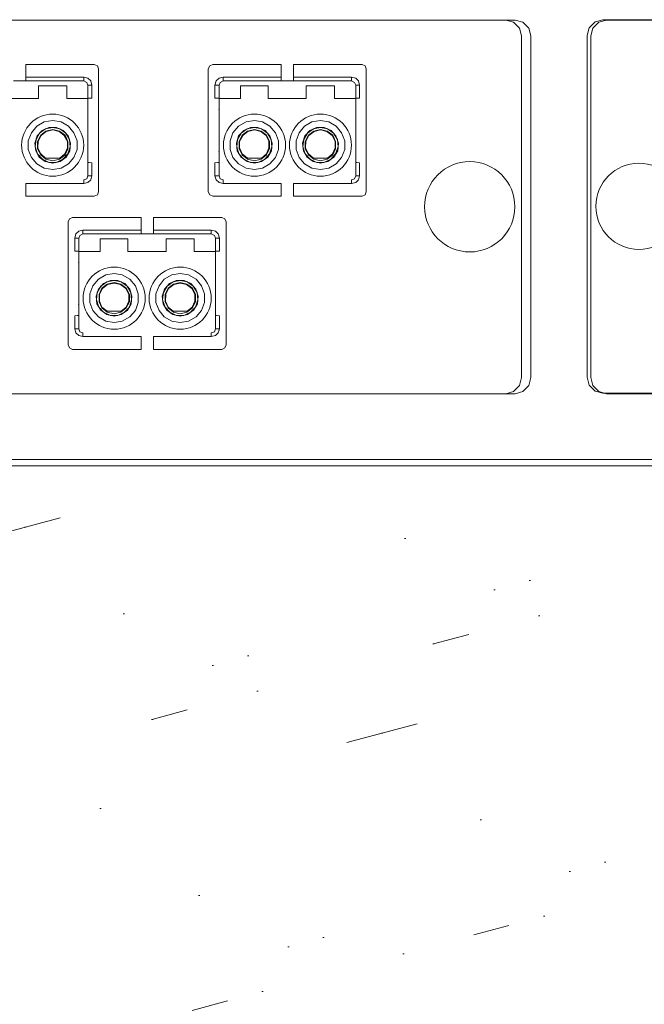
# Model space of a CAD drawing. Header units: millimetres. Extents: x 83969 to 164243, y -22860 to 4849.
# Tile 107 of 116: x 163452.71 to 163456.14, y -21349.59 to -21344.19. Entities that reach past the tile are written whole.
import ezdxf

# ---------------------------------------------------------------- set-up
doc = ezdxf.new("R2010")
doc.units = ezdxf.units.MM
doc.layers.get('0').update_dxf_attribs({"color": 251, "lineweight": 0})

# ---------------------------------------------------------------- blocks, each defined once
blk = doc.blocks.new('Panel QuickNet na 4 sloty_1U')
at = {"color": 0}
for p, q in [((34.82736640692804, 3.830283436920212), (25.03234721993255, 3.830283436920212)), ((34.89500307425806, 3.811837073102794), (34.82736640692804, 3.830283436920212)), ((34.94726777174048, 3.759572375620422), (34.89500307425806, 3.811837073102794)), ((35.55721055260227, 3.811837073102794), (35.50494585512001, 3.759572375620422)), ((35.62484721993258, 3.830283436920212), (35.55721055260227, 3.811837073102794)), ((45.41986640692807, 3.830283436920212), (35.62484721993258, 3.830283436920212)), ((34.96571413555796, 3.691935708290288), (34.94726777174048, 3.759572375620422)), ((34.96571413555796, 0.715922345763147), (34.96571413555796, 3.691935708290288)), ((35.50494585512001, 3.759572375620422), (35.48649949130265, 3.691935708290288)), ((35.48649949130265, 3.691935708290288), (35.48649949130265, 0.715922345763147)), ((34.94726777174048, 0.6452112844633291), (34.96571413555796, 0.715922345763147)), ((35.48649949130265, 0.715922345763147), (35.50494585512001, 0.6452112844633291)), ((34.89500307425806, 0.5929465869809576), (34.94726777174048, 0.6452112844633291)), ((35.50494585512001, 0.6452112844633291), (35.55721055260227, 0.5929465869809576)), ((34.82736640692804, 0.5745002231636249), (25.03234721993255, 0.5745002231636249)), ((34.82736640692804, 0.5745002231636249), (34.89500307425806, 0.5929465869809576)), ((35.55721055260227, 0.5929465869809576), (35.62484721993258, 0.5745002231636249)), ((45.41986640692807, 0.5745002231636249), (35.62484721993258, 0.5745002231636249)), ((2.222499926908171, 1.631873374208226e-07), (46.67249992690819, 1.631873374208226e-07))]:
    blk.add_line(p, q, dxfattribs=at)
blk = doc.blocks.new('FAP - 6xLC_poziom')
at = {"color": 0}
for p, q in [((0.01844638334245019, 3.185072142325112), (1.952508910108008e-08, 3.117435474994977)), ((0.070711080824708, 3.237336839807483), (0.01844638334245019, 3.185072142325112)), ((0.1383477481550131, 3.255783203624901), (0.070711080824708, 3.237336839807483)), ((9.933366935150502, 3.255783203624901), (0.1383477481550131, 3.255783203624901)), ((10.00100360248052, 3.237336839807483), (9.933366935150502, 3.255783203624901)), ((10.05326829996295, 3.185072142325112), (10.00100360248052, 3.237336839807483)), ((10.07171466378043, 3.117435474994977), (10.05326829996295, 3.185072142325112)), ((1.952508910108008e-08, 3.117435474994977), (1.952508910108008e-08, 0.1414221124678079)), ((10.07171466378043, 0.1414221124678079), (10.07171466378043, 3.117435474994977)), ((6.347749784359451, 2.870162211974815), (5.751317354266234, 2.870162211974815)), ((5.751317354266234, 2.870162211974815), (5.751317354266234, 2.75948402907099)), ((6.375419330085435, 2.85786463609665), (6.347749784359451, 2.870162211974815)), ((6.384642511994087, 2.830195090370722), (6.375419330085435, 2.85786463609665)), ((7.353236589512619, 2.85786463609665), (7.340939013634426, 2.830195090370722)), ((7.380906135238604, 2.870162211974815), (7.353236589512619, 2.85786463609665)), ((7.977338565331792, 2.870162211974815), (7.380906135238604, 2.870162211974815)), ((7.977338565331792, 2.870162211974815), (7.977338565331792, 2.75948402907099)), ((8.681374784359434, 2.870162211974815), (8.084942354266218, 2.870162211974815)), ((8.084942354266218, 2.870162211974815), (8.084942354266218, 2.75948402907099)), ((8.709044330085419, 2.85786463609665), (8.681374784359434, 2.870162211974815)), ((8.718267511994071, 2.830195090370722), (8.709044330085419, 2.85786463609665)), ((5.751317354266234, 2.75948402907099), (6.255517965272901, 2.75948402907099)), ((5.751317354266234, 2.734888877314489), (5.751317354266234, 2.75948402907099)), ((6.255517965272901, 2.75948402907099), (6.255517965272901, 2.734888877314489)), ((6.255517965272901, 2.75948402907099), (6.292410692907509, 2.750260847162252)), ((6.292410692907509, 2.750260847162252), (6.317005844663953, 2.725665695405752)), ((6.384642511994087, 1.76030598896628), (6.384642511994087, 2.830195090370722)), ((7.40857568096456, 2.725665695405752), (7.436245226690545, 2.750260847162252)), ((7.436245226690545, 2.750260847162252), (7.470063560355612, 2.75948402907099)), ((7.470063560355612, 2.75948402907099), (7.977338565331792, 2.75948402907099)), ((7.470063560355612, 2.734888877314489), (7.470063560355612, 2.75948402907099)), ((7.977338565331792, 2.75948402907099), (7.977338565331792, 2.734888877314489)), ((8.084942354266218, 2.75948402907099), (8.589142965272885, 2.75948402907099)), ((8.084942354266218, 2.734888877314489), (8.084942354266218, 2.75948402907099)), ((8.589142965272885, 2.75948402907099), (8.589142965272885, 2.734888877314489)), ((8.589142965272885, 2.75948402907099), (8.626035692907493, 2.750260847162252)), ((8.626035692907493, 2.750260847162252), (8.650630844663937, 2.725665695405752)), ((8.718267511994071, 1.76030598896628), (8.718267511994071, 2.830195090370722)), ((5.643713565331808, 2.725665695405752), (5.751317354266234, 2.725665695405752)), ((5.751317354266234, 2.725665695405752), (5.751317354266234, 2.734888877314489)), ((6.255517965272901, 2.725665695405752), (5.751317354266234, 2.725665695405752)), ((5.861995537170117, 2.682624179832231), (5.861995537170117, 2.571945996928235)), ((5.861995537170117, 2.682624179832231), (6.107947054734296, 2.682624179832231)), ((6.107947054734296, 2.571945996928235), (6.107947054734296, 2.682624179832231)), ((6.255517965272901, 2.734888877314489), (6.255517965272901, 2.725665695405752)), ((6.283187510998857, 2.713368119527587), (6.255517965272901, 2.725665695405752)), ((6.292410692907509, 2.6887729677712), (6.283187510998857, 2.713368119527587)), ((6.292410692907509, 2.6887729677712), (6.292410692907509, 2.682624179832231)), ((6.30163387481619, 2.6887729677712), (6.292410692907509, 2.6887729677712)), ((6.292410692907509, 2.682624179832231), (6.292410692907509, 2.571945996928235)), ((6.326229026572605, 2.6887729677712), (6.30163387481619, 2.6887729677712)), ((6.317005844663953, 2.725665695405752), (6.326229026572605, 2.6887729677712)), ((6.326229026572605, 2.6887729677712), (6.326229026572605, 2.575020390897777)), ((7.399352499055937, 2.6887729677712), (7.40857568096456, 2.725665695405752)), ((7.399352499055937, 2.575020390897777), (7.399352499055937, 2.6887729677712)), ((7.423947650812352, 2.6887729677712), (7.399352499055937, 2.6887729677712)), ((7.436245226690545, 2.6887729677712), (7.423947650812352, 2.6887729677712)), ((7.445468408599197, 2.713368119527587), (7.436245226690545, 2.6887729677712)), ((7.436245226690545, 2.682624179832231), (7.436245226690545, 2.6887729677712)), ((7.436245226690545, 2.682624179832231), (7.436245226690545, 2.571945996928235)), ((7.470063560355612, 2.725665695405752), (7.445468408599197, 2.713368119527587)), ((7.470063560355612, 2.725665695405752), (7.470063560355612, 2.734888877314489)), ((7.977338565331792, 2.725665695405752), (7.470063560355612, 2.725665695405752)), ((7.620708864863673, 2.682624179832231), (7.620708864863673, 2.571945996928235)), ((7.620708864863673, 2.682624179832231), (7.863585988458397, 2.682624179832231)), ((7.863585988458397, 2.571945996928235), (7.863585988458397, 2.682624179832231)), ((7.977338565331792, 2.734888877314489), (7.977338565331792, 2.725665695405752)), ((7.977338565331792, 2.725665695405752), (8.084942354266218, 2.725665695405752)), ((8.084942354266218, 2.725665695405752), (8.084942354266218, 2.734888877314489)), ((8.589142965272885, 2.725665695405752), (8.084942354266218, 2.725665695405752)), ((8.1956205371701, 2.682624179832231), (8.1956205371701, 2.571945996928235)), ((8.1956205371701, 2.682624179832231), (8.44157205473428, 2.682624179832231)), ((8.44157205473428, 2.571945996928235), (8.44157205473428, 2.682624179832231)), ((8.589142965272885, 2.734888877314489), (8.589142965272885, 2.725665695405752)), ((8.616812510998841, 2.713368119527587), (8.589142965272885, 2.725665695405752)), ((8.626035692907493, 2.6887729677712), (8.616812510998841, 2.713368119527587)), ((8.626035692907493, 2.6887729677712), (8.626035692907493, 2.682624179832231)), ((8.635258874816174, 2.6887729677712), (8.626035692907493, 2.6887729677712)), ((8.626035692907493, 2.682624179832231), (8.626035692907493, 2.571945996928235)), ((8.659854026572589, 2.6887729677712), (8.635258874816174, 2.6887729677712)), ((8.650630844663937, 2.725665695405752), (8.659854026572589, 2.6887729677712)), ((8.659854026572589, 2.6887729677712), (8.659854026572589, 2.575020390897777)), ((6.30163387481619, 2.575020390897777), (6.292410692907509, 2.575020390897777)), ((6.326229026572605, 2.575020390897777), (6.30163387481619, 2.575020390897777)), ((7.423947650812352, 2.575020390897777), (7.399352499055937, 2.575020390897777)), ((7.436245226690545, 2.575020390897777), (7.423947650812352, 2.575020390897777)), ((8.635258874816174, 2.575020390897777), (8.626035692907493, 2.575020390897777)), ((8.659854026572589, 2.575020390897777), (8.635258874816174, 2.575020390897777)), ((5.529960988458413, 2.571945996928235), (5.861995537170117, 2.571945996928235)), ((5.861995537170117, 2.571945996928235), (5.769763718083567, 2.571945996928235)), ((6.203253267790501, 2.571945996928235), (6.107947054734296, 2.571945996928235)), ((6.107947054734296, 2.571945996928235), (6.292410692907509, 2.571945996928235)), ((6.292410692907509, 2.571945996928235), (6.292410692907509, 2.498160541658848)), ((6.292410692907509, 2.498160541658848), (6.292410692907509, 2.44589584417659)), ((7.436245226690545, 2.571945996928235), (7.620708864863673, 2.571945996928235)), ((7.436245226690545, 2.498160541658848), (7.436245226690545, 2.571945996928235)), ((7.436245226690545, 2.44589584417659), (7.436245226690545, 2.498160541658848)), ((7.620708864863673, 2.571945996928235), (7.525402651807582, 2.571945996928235)), ((7.958892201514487, 2.571945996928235), (7.863585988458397, 2.571945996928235)), ((7.863585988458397, 2.571945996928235), (8.1956205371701, 2.571945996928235)), ((8.1956205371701, 2.571945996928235), (8.10338871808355, 2.571945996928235)), ((8.536878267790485, 2.571945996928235), (8.44157205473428, 2.571945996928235)), ((8.44157205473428, 2.571945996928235), (8.626035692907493, 2.571945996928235)), ((8.626035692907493, 2.571945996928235), (8.626035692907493, 2.498160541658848)), ((8.626035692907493, 2.498160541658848), (8.626035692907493, 2.44589584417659)), ((6.292410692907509, 2.44589584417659), (6.292410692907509, 2.421300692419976)), ((6.292410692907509, 2.421300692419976), (6.292410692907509, 1.910951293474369)), ((7.436245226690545, 2.485862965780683), (7.433170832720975, 2.476639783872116)), ((7.436245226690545, 2.421300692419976), (7.436245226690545, 2.44589584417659)), ((7.436245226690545, 1.910951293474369), (7.436245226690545, 2.421300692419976)), ((8.626035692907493, 2.44589584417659), (8.626035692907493, 2.421300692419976)), ((8.626035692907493, 2.421300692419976), (8.626035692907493, 1.910951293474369)), ((5.800507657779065, 2.273729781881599), (5.846623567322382, 2.332143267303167)), ((5.825102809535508, 2.387482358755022), (5.825102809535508, 2.384407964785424)), ((5.846623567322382, 2.332143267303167), (5.911185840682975, 2.369035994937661)), ((5.951152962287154, 2.319845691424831), (5.892739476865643, 2.295250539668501)), ((5.911185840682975, 2.369035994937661), (5.984971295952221, 2.381333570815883)), ((5.923483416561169, 2.307548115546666), (5.984971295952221, 2.319845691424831)), ((6.018789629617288, 2.319845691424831), (5.951152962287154, 2.319845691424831)), ((5.984971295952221, 2.381333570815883), (6.058756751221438, 2.369035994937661)), ((5.984971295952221, 2.319845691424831), (6.046459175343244, 2.307548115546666)), ((6.077203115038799, 2.295250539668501), (6.018789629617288, 2.319845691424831)), ((6.058756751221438, 2.369035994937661), (6.123319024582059, 2.332143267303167)), ((6.123319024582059, 2.332143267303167), (6.169434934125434, 2.273729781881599)), ((7.556146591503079, 2.273729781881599), (7.60533689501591, 2.332143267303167)), ((7.60533689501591, 2.332143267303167), (7.669899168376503, 2.369035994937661)), ((7.709866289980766, 2.319845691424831), (7.651452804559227, 2.295250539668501)), ((7.669899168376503, 2.369035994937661), (7.743684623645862, 2.381333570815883)), ((7.679122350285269, 2.307548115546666), (7.743684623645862, 2.319845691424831)), ((7.774428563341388, 2.319845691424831), (7.709866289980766, 2.319845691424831)), ((7.743684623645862, 2.381333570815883), (7.814395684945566, 2.369035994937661)), ((7.743684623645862, 2.319845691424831), (7.805172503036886, 2.307548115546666)), ((7.835916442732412, 2.295250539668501), (7.774428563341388, 2.319845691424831)), ((7.814395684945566, 2.369035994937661), (7.87895795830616, 2.332143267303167)), ((7.87895795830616, 2.332143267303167), (7.92814826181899, 2.273729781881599)), ((7.900478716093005, 2.384407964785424), (7.900478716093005, 2.387482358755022)), ((8.134132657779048, 2.273729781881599), (8.180248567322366, 2.332143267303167)), ((8.158727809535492, 2.387482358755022), (8.158727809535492, 2.384407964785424)), ((8.180248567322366, 2.332143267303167), (8.244810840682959, 2.369035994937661)), ((8.284777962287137, 2.319845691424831), (8.226364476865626, 2.295250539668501)), ((8.244810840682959, 2.369035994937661), (8.318596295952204, 2.381333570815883)), ((8.257108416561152, 2.307548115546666), (8.318596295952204, 2.319845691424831)), ((8.352414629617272, 2.319845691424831), (8.284777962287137, 2.319845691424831)), ((8.318596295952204, 2.381333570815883), (8.392381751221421, 2.369035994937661)), ((8.318596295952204, 2.319845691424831), (8.380084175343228, 2.307548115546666)), ((8.410828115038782, 2.295250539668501), (8.352414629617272, 2.319845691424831)), ((8.392381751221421, 2.369035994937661), (8.456944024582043, 2.332143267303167)), ((8.456944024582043, 2.332143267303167), (8.503059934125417, 2.273729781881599)), ((5.772838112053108, 2.203018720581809), (5.800507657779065, 2.273729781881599)), ((5.849697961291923, 2.246060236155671), (5.828177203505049, 2.184572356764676)), ((5.840474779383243, 2.215316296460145), (5.871218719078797, 2.270655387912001)), ((5.892739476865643, 2.295250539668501), (5.849697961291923, 2.246060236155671)), ((5.852772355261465, 2.196869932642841), (5.880441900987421, 2.252209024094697)), ((5.858921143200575, 2.199944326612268), (5.883516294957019, 2.249134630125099)), ((5.871218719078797, 2.270655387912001), (5.923483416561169, 2.307548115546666)), ((5.880441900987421, 2.252209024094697), (5.92655781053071, 2.289101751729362)), ((5.883516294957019, 2.249134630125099), (5.929632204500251, 2.286027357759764)), ((5.92655781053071, 2.289101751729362), (5.984971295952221, 2.301399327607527)), ((5.929632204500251, 2.286027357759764), (5.984971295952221, 2.298324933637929)), ((5.984971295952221, 2.301399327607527), (6.043384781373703, 2.289101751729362)), ((5.984971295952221, 2.298324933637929), (6.040310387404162, 2.286027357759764)), ((6.040310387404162, 2.286027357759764), (6.086426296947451, 2.249134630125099)), ((6.043384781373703, 2.289101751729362), (6.092575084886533, 2.252209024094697)), ((6.046459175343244, 2.307548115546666), (6.098723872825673, 2.270655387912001)), ((6.120244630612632, 2.246060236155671), (6.077203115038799, 2.295250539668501)), ((6.086426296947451, 2.249134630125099), (6.114095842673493, 2.199944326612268)), ((6.092575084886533, 2.252209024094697), (6.117170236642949, 2.196869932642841)), ((6.098723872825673, 2.270655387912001), (6.132542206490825, 2.215316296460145)), ((6.141765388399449, 2.184572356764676), (6.120244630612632, 2.246060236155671)), ((6.169434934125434, 2.273729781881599), (6.197104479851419, 2.203018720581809)), ((7.531551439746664, 2.203018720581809), (7.556146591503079, 2.273729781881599)), ((7.60533689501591, 2.246060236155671), (7.586890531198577, 2.184572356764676)), ((7.596113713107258, 2.215316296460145), (7.626857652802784, 2.270655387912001)), ((7.651452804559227, 2.295250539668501), (7.60533689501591, 2.246060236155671)), ((7.611485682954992, 2.196869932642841), (7.636080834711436, 2.252209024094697)), ((7.61456007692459, 2.199944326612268), (7.642229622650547, 2.249134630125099)), ((7.626857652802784, 2.270655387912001), (7.679122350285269, 2.307548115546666)), ((7.636080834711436, 2.252209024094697), (7.68219674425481, 2.289101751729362)), ((7.642229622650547, 2.249134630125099), (7.68527113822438, 2.286027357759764)), ((7.68219674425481, 2.289101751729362), (7.743684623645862, 2.301399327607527)), ((7.68527113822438, 2.286027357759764), (7.743684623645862, 2.298324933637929)), ((7.743684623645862, 2.301399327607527), (7.802098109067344, 2.289101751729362)), ((7.743684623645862, 2.298324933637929), (7.799023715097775, 2.286027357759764)), ((7.799023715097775, 2.286027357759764), (7.845139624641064, 2.249134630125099)), ((7.802098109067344, 2.289101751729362), (7.848214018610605, 2.252209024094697)), ((7.805172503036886, 2.307548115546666), (7.857437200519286, 2.270655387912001)), ((7.87895795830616, 2.246060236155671), (7.835916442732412, 2.295250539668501)), ((7.845139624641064, 2.249134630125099), (7.869734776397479, 2.199944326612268)), ((7.848214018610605, 2.252209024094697), (7.875883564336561, 2.196869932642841)), ((7.857437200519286, 2.270655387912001), (7.888181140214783, 2.215316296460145)), ((7.897404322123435, 2.184572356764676), (7.87895795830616, 2.246060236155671)), ((7.92814826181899, 2.273729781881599), (7.952743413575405, 2.203018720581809)), ((8.106463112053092, 2.203018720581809), (8.134132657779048, 2.273729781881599)), ((8.183322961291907, 2.246060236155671), (8.161802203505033, 2.184572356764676)), ((8.174099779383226, 2.215316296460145), (8.20484371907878, 2.270655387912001)), ((8.226364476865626, 2.295250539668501), (8.183322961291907, 2.246060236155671)), ((8.186397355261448, 2.196869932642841), (8.214066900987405, 2.252209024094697)), ((8.192546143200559, 2.199944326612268), (8.217141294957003, 2.249134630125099)), ((8.20484371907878, 2.270655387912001), (8.257108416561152, 2.307548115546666)), ((8.214066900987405, 2.252209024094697), (8.260182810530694, 2.289101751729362)), ((8.217141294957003, 2.249134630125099), (8.263257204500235, 2.286027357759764)), ((8.260182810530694, 2.289101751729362), (8.318596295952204, 2.301399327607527)), ((8.263257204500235, 2.286027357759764), (8.318596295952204, 2.298324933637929)), ((8.318596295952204, 2.301399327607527), (8.377009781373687, 2.289101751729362)), ((8.318596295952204, 2.298324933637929), (8.373935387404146, 2.286027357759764)), ((8.373935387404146, 2.286027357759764), (8.420051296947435, 2.249134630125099)), ((8.377009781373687, 2.289101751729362), (8.426200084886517, 2.252209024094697)), ((8.380084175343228, 2.307548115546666), (8.432348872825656, 2.270655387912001)), ((8.453869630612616, 2.246060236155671), (8.410828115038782, 2.295250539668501)), ((8.420051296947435, 2.249134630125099), (8.447720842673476, 2.199944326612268)), ((8.426200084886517, 2.252209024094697), (8.450795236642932, 2.196869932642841)), ((8.432348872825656, 2.270655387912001), (8.466167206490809, 2.215316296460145)), ((8.475390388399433, 2.184572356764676), (8.453869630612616, 2.246060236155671)), ((8.503059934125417, 2.273729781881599), (8.530729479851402, 2.203018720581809)), ((5.772838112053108, 2.129233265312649), (5.772838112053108, 2.203018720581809)), ((5.828177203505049, 2.184572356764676), (5.837400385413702, 2.116935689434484)), ((5.831251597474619, 2.150754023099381), (5.840474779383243, 2.215316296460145)), ((5.852772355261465, 2.089266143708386), (5.831251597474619, 2.150754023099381)), ((5.852772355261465, 2.135382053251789), (5.852772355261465, 2.196869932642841)), ((5.855846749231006, 2.141530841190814), (5.858921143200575, 2.199944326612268)), ((6.114095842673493, 2.199944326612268), (6.114095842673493, 2.141530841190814)), ((6.117170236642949, 2.196869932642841), (6.117170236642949, 2.135382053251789)), ((6.138690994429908, 2.150754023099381), (6.117170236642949, 2.089266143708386)), ((6.132542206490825, 2.215316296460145), (6.138690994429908, 2.150754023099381)), ((6.135616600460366, 2.116935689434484), (6.141765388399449, 2.184572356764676)), ((6.197104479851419, 2.203018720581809), (6.197104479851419, 2.129233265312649)), ((7.531551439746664, 2.129233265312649), (7.531551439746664, 2.203018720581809)), ((7.586890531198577, 2.184572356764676), (7.593039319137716, 2.116935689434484)), ((7.589964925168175, 2.150754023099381), (7.596113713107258, 2.215316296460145)), ((7.608411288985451, 2.089266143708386), (7.589964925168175, 2.150754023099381)), ((7.611485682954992, 2.135382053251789), (7.611485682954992, 2.196869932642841)), ((7.61456007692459, 2.141530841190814), (7.61456007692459, 2.199944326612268)), ((7.869734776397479, 2.199944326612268), (7.869734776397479, 2.141530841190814)), ((7.875883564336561, 2.196869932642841), (7.875883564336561, 2.135382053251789)), ((7.894329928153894, 2.150754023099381), (7.875883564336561, 2.089266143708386)), ((7.888181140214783, 2.215316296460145), (7.894329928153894, 2.150754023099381)), ((7.891255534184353, 2.116935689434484), (7.897404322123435, 2.184572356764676)), ((7.952743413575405, 2.203018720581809), (7.952743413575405, 2.129233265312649)), ((8.106463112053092, 2.129233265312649), (8.106463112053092, 2.203018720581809)), ((8.161802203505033, 2.184572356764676), (8.171025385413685, 2.116935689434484)), ((8.164876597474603, 2.150754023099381), (8.174099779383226, 2.215316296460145)), ((8.186397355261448, 2.089266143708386), (8.164876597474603, 2.150754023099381)), ((8.186397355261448, 2.135382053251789), (8.186397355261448, 2.196869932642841)), ((8.18947174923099, 2.141530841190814), (8.192546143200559, 2.199944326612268)), ((8.447720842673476, 2.199944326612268), (8.447720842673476, 2.141530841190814)), ((8.450795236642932, 2.196869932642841), (8.450795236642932, 2.135382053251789)), ((8.472315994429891, 2.150754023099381), (8.450795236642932, 2.089266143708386)), ((8.466167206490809, 2.215316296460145), (8.472315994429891, 2.150754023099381)), ((8.46924160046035, 2.116935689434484), (8.475390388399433, 2.184572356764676)), ((8.530729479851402, 2.203018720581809), (8.530729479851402, 2.129233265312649)), ((5.800507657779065, 2.05852220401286), (5.772838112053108, 2.129233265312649)), ((5.837400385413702, 2.116935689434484), (5.868144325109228, 2.061596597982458)), ((5.880441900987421, 2.083117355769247), (5.852772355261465, 2.135382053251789)), ((5.895813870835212, 2.043150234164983), (5.852772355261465, 2.089266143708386)), ((5.880441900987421, 2.089266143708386), (5.855846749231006, 2.141530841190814)), ((5.868144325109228, 2.061596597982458), (5.920409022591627, 2.024703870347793)), ((5.923483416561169, 2.052373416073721), (5.880441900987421, 2.089266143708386)), ((5.92655781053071, 2.043150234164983), (5.880441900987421, 2.083117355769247)), ((6.092575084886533, 2.083117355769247), (6.043384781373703, 2.043150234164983)), ((6.089500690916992, 2.089266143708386), (6.046459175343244, 2.052373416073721)), ((6.049533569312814, 2.024703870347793), (6.101798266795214, 2.061596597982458)), ((6.117170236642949, 2.089266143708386), (6.074128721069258, 2.043150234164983)), ((6.114095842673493, 2.141530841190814), (6.089500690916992, 2.089266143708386)), ((6.117170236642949, 2.135382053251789), (6.092575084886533, 2.083117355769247)), ((6.101798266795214, 2.061596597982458), (6.135616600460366, 2.116935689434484)), ((6.197104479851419, 2.129233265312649), (6.169434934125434, 2.05852220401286)), ((7.433170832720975, 2.113861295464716), (7.436245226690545, 2.101563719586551)), ((7.556146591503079, 2.05852220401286), (7.531551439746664, 2.129233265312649)), ((7.593039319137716, 2.116935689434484), (7.626857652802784, 2.061596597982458)), ((7.651452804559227, 2.043150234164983), (7.608411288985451, 2.089266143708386)), ((7.636080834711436, 2.083117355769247), (7.611485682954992, 2.135382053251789)), ((7.636080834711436, 2.089266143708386), (7.61456007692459, 2.141530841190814)), ((7.626857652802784, 2.061596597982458), (7.679122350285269, 2.024703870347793)), ((7.68219674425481, 2.052373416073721), (7.636080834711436, 2.089266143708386)), ((7.68219674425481, 2.043150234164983), (7.636080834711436, 2.083117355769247)), ((7.848214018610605, 2.083117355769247), (7.802098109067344, 2.043150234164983)), ((7.848214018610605, 2.089266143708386), (7.805172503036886, 2.052373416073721)), ((7.805172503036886, 2.024703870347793), (7.860511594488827, 2.061596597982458)), ((7.875883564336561, 2.089266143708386), (7.832842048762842, 2.043150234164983)), ((7.869734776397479, 2.141530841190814), (7.848214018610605, 2.089266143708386)), ((7.875883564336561, 2.135382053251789), (7.848214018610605, 2.083117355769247)), ((7.860511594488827, 2.061596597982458), (7.891255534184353, 2.116935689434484)), ((7.952743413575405, 2.129233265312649), (7.92814826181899, 2.05852220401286)), ((8.134132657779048, 2.05852220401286), (8.106463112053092, 2.129233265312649)), ((8.171025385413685, 2.116935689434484), (8.201769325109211, 2.061596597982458)), ((8.214066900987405, 2.083117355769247), (8.186397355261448, 2.135382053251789)), ((8.229438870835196, 2.043150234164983), (8.186397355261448, 2.089266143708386)), ((8.214066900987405, 2.089266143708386), (8.18947174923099, 2.141530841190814)), ((8.201769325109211, 2.061596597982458), (8.254034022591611, 2.024703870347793)), ((8.257108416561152, 2.052373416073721), (8.214066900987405, 2.089266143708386)), ((8.260182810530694, 2.043150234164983), (8.214066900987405, 2.083117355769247)), ((8.426200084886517, 2.083117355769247), (8.377009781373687, 2.043150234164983)), ((8.423125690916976, 2.089266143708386), (8.380084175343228, 2.052373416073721)), ((8.383158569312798, 2.024703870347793), (8.435423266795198, 2.061596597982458)), ((8.450795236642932, 2.089266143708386), (8.407753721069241, 2.043150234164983)), ((8.447720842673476, 2.141530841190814), (8.423125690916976, 2.089266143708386)), ((8.450795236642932, 2.135382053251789), (8.426200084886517, 2.083117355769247)), ((8.435423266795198, 2.061596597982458), (8.46924160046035, 2.116935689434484)), ((8.530729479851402, 2.129233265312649), (8.503059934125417, 2.05852220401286)), ((5.846623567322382, 2.00318311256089), (5.800507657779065, 2.05852220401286)), ((5.911185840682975, 1.966290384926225), (5.846623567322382, 2.00318311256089)), ((5.954227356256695, 2.015480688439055), (5.895813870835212, 2.043150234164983)), ((5.920409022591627, 2.024703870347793), (5.984971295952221, 2.00933190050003)), ((5.923483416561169, 2.052373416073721), (6.046459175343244, 2.052373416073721)), ((5.923483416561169, 2.046224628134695), (5.923483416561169, 2.052373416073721)), ((5.984971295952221, 2.030852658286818), (5.92655781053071, 2.043150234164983)), ((6.015715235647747, 2.015480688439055), (5.954227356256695, 2.015480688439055)), ((6.043384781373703, 2.043150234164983), (5.984971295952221, 2.030852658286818)), ((5.984971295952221, 2.00933190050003), (6.049533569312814, 2.024703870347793)), ((6.074128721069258, 2.043150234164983), (6.015715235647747, 2.015480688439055)), ((6.123319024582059, 2.00318311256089), (6.058756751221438, 1.966290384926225)), ((6.169434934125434, 2.05852220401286), (6.123319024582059, 2.00318311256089)), ((6.292410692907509, 2.015480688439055), (6.30163387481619, 2.015480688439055)), ((6.30163387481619, 2.015480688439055), (6.326229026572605, 2.012406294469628)), ((6.326229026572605, 2.012406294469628), (6.326229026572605, 1.898653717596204)), ((7.399352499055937, 2.012406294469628), (7.423947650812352, 2.015480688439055)), ((7.399352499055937, 1.898653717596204), (7.399352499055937, 2.012406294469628)), ((7.423947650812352, 2.015480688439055), (7.436245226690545, 2.015480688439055)), ((7.60533689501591, 2.00318311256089), (7.556146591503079, 2.05852220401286)), ((7.669899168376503, 1.966290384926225), (7.60533689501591, 2.00318311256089)), ((7.709866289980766, 2.015480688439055), (7.651452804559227, 2.043150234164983)), ((7.679122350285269, 2.046224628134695), (7.68219674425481, 2.052373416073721)), ((7.679122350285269, 2.024703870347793), (7.743684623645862, 2.00933190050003)), ((7.68219674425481, 2.052373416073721), (7.805172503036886, 2.052373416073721)), ((7.743684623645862, 2.030852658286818), (7.68219674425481, 2.043150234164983)), ((7.774428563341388, 2.015480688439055), (7.709866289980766, 2.015480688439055)), ((7.802098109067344, 2.043150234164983), (7.743684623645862, 2.030852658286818)), ((7.743684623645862, 2.00933190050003), (7.805172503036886, 2.024703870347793)), ((7.832842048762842, 2.043150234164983), (7.774428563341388, 2.015480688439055)), ((7.87895795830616, 2.00318311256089), (7.814395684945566, 1.966290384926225)), ((7.92814826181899, 2.05852220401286), (7.87895795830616, 2.00318311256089)), ((8.180248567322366, 2.00318311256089), (8.134132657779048, 2.05852220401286)), ((8.244810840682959, 1.966290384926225), (8.180248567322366, 2.00318311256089)), ((8.287852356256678, 2.015480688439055), (8.229438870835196, 2.043150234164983)), ((8.254034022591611, 2.024703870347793), (8.318596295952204, 2.00933190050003)), ((8.257108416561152, 2.052373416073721), (8.380084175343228, 2.052373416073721)), ((8.257108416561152, 2.046224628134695), (8.257108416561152, 2.052373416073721)), ((8.318596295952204, 2.030852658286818), (8.260182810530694, 2.043150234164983)), ((8.34934023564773, 2.015480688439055), (8.287852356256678, 2.015480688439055)), ((8.377009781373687, 2.043150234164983), (8.318596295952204, 2.030852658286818)), ((8.318596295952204, 2.00933190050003), (8.383158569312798, 2.024703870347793)), ((8.407753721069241, 2.043150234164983), (8.34934023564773, 2.015480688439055)), ((8.456944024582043, 2.00318311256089), (8.392381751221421, 1.966290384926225)), ((8.503059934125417, 2.05852220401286), (8.456944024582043, 2.00318311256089)), ((8.626035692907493, 2.015480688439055), (8.635258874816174, 2.015480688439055)), ((8.635258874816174, 2.015480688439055), (8.659854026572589, 2.012406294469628)), ((8.659854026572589, 2.012406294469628), (8.659854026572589, 1.898653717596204)), ((5.984971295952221, 1.95399280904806), (5.911185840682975, 1.966290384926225)), ((6.058756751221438, 1.966290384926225), (5.984971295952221, 1.95399280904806)), ((6.283187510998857, 1.874058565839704), (6.292410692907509, 1.898653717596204)), ((6.292410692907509, 1.910951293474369), (6.292410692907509, 1.898653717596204)), ((6.292410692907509, 1.898653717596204), (6.30163387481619, 1.898653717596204)), ((6.30163387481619, 1.898653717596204), (6.326229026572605, 1.898653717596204)), ((6.326229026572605, 1.898653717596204), (6.317005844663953, 1.86483538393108)), ((7.423947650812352, 1.898653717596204), (7.399352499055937, 1.898653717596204)), ((7.40857568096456, 1.86483538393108), (7.399352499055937, 1.898653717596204)), ((7.436245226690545, 1.898653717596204), (7.423947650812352, 1.898653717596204)), ((7.436245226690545, 1.898653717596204), (7.436245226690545, 1.910951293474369)), ((7.436245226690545, 1.898653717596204), (7.445468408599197, 1.874058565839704)), ((7.743684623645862, 1.95399280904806), (7.669899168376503, 1.966290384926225)), ((7.814395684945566, 1.966290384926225), (7.743684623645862, 1.95399280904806)), ((8.318596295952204, 1.95399280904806), (8.244810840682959, 1.966290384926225)), ((8.392381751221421, 1.966290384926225), (8.318596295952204, 1.95399280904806)), ((8.616812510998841, 1.874058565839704), (8.626035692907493, 1.898653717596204)), ((8.626035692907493, 1.910951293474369), (8.626035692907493, 1.898653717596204)), ((8.626035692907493, 1.898653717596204), (8.635258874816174, 1.898653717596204)), ((8.635258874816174, 1.898653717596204), (8.659854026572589, 1.898653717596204)), ((8.659854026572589, 1.898653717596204), (8.650630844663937, 1.86483538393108)), ((6.255517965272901, 1.831017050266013), (5.751317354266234, 1.831017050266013)), ((5.751317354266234, 1.831017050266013), (5.751317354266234, 1.720338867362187)), ((6.255517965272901, 1.86483538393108), (6.283187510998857, 1.874058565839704)), ((6.255517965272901, 1.86483538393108), (6.255517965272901, 1.855612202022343)), ((6.255517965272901, 1.855612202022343), (6.255517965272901, 1.831017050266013)), ((6.292410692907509, 1.840240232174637), (6.255517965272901, 1.831017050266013)), ((6.317005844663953, 1.86483538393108), (6.292410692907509, 1.840240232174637)), ((7.436245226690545, 1.840240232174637), (7.40857568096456, 1.86483538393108)), ((7.470063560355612, 1.831017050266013), (7.436245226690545, 1.840240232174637)), ((7.445468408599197, 1.874058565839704), (7.470063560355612, 1.86483538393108)), ((7.470063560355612, 1.86483538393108), (7.470063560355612, 1.855612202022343)), ((7.470063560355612, 1.855612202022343), (7.470063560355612, 1.831017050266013)), ((7.977338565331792, 1.831017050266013), (7.470063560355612, 1.831017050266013)), ((7.977338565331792, 1.831017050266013), (7.977338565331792, 1.720338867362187)), ((8.589142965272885, 1.831017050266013), (8.084942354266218, 1.831017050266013)), ((8.084942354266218, 1.831017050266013), (8.084942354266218, 1.720338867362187)), ((8.589142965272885, 1.86483538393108), (8.616812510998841, 1.874058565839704)), ((8.589142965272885, 1.86483538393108), (8.589142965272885, 1.855612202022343)), ((8.589142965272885, 1.855612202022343), (8.589142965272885, 1.831017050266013)), ((8.626035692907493, 1.840240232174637), (8.589142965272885, 1.831017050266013)), ((8.650630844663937, 1.86483538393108), (8.626035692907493, 1.840240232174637)), ((6.347749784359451, 1.720338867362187), (5.751317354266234, 1.720338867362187)), ((6.347749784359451, 1.720338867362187), (6.375419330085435, 1.732636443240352)), ((6.375419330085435, 1.732636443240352), (6.384642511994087, 1.76030598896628)), ((7.340939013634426, 1.76030598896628), (7.353236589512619, 1.732636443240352)), ((7.353236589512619, 1.732636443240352), (7.380906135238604, 1.720338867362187)), ((7.977338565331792, 1.720338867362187), (7.380906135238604, 1.720338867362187)), ((8.681374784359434, 1.720338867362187), (8.084942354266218, 1.720338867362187)), ((8.681374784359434, 1.720338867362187), (8.709044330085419, 1.732636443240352)), ((8.709044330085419, 1.732636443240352), (8.718267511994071, 1.76030598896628)), ((6.13086154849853, 1.52436465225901), (6.118563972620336, 1.496695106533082)), ((6.158531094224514, 1.536662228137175), (6.13086154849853, 1.52436465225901)), ((6.754963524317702, 1.536662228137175), (6.158531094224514, 1.536662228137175)), ((6.754963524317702, 1.536662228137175), (6.754963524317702, 1.425984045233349)), ((7.458999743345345, 1.536662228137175), (6.862567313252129, 1.536662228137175)), ((6.862567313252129, 1.536662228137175), (6.862567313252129, 1.425984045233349)), ((7.48666928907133, 1.52436465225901), (7.458999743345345, 1.536662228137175)), ((7.495892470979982, 1.496695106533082), (7.48666928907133, 1.52436465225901)), ((7.495892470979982, 0.4268060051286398), (7.495892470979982, 1.496695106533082)), ((6.176977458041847, 1.35527298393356), (6.186200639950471, 1.392165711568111)), ((6.186200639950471, 1.392165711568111), (6.213870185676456, 1.416760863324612)), ((6.213870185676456, 1.416760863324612), (6.247688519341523, 1.425984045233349)), ((6.223093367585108, 1.379868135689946), (6.213870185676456, 1.35527298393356)), ((6.247688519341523, 1.392165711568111), (6.223093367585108, 1.379868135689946)), ((6.247688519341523, 1.425984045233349), (6.754963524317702, 1.425984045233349)), ((6.247688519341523, 1.401388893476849), (6.247688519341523, 1.425984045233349)), ((6.247688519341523, 1.392165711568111), (6.247688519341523, 1.401388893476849)), ((6.754963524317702, 1.392165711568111), (6.247688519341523, 1.392165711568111)), ((6.754963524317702, 1.425984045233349), (6.754963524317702, 1.401388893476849)), ((6.754963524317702, 1.401388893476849), (6.754963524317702, 1.392165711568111)), ((6.754963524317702, 1.392165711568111), (6.862567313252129, 1.392165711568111)), ((6.862567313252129, 1.425984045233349), (7.366767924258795, 1.425984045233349)), ((6.862567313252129, 1.401388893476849), (6.862567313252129, 1.425984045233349)), ((6.862567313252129, 1.392165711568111), (6.862567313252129, 1.401388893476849)), ((7.366767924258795, 1.392165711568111), (6.862567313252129, 1.392165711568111)), ((7.366767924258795, 1.425984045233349), (7.366767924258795, 1.401388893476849)), ((7.366767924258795, 1.425984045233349), (7.403660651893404, 1.416760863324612)), ((7.366767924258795, 1.401388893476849), (7.366767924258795, 1.392165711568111)), ((7.394437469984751, 1.379868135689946), (7.366767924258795, 1.392165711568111)), ((7.403660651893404, 1.35527298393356), (7.394437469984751, 1.379868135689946)), ((7.403660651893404, 1.416760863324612), (7.428255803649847, 1.392165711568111)), ((7.428255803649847, 1.392165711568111), (7.437478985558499, 1.35527298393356)), ((6.176977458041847, 1.241520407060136), (6.176977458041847, 1.35527298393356)), ((6.201572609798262, 1.35527298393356), (6.176977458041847, 1.35527298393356)), ((6.213870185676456, 1.35527298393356), (6.201572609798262, 1.35527298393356)), ((6.213870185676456, 1.349124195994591), (6.213870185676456, 1.35527298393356)), ((6.213870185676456, 1.349124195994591), (6.213870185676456, 1.238446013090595)), ((6.398333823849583, 1.349124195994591), (6.398333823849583, 1.238446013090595)), ((6.398333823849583, 1.349124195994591), (6.641210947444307, 1.349124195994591)), ((6.641210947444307, 1.238446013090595), (6.641210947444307, 1.349124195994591)), ((6.973245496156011, 1.349124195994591), (6.973245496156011, 1.238446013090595)), ((6.973245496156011, 1.349124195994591), (7.219197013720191, 1.349124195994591)), ((7.219197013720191, 1.238446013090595), (7.219197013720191, 1.349124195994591)), ((7.403660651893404, 1.35527298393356), (7.403660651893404, 1.349124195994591)), ((7.412883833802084, 1.35527298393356), (7.403660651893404, 1.35527298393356)), ((7.403660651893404, 1.349124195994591), (7.403660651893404, 1.238446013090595)), ((7.437478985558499, 1.35527298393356), (7.412883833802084, 1.35527298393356)), ((7.437478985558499, 1.35527298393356), (7.437478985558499, 1.241520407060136)), ((6.201572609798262, 1.241520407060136), (6.176977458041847, 1.241520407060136)), ((6.213870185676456, 1.241520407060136), (6.201572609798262, 1.241520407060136)), ((6.213870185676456, 1.238446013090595), (6.398333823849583, 1.238446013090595)), ((6.213870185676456, 1.164660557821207), (6.213870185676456, 1.238446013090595)), ((6.398333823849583, 1.238446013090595), (6.303027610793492, 1.238446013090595)), ((6.736517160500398, 1.238446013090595), (6.641210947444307, 1.238446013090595)), ((6.641210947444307, 1.238446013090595), (6.973245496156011, 1.238446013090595)), ((6.973245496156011, 1.238446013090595), (6.881013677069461, 1.238446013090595)), ((7.314503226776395, 1.238446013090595), (7.219197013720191, 1.238446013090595)), ((7.219197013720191, 1.238446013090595), (7.403660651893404, 1.238446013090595)), ((7.412883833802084, 1.241520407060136), (7.403660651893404, 1.241520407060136)), ((7.403660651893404, 1.238446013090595), (7.403660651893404, 1.164660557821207)), ((7.437478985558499, 1.241520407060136), (7.412883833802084, 1.241520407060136)), ((6.213870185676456, 1.152362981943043), (6.210795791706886, 1.143139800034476)), ((6.213870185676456, 1.11239586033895), (6.213870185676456, 1.164660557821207)), ((7.403660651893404, 1.164660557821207), (7.403660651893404, 1.11239586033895)), ((6.213870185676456, 1.087800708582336), (6.213870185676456, 1.11239586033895)), ((6.213870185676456, 0.5774513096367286), (6.213870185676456, 1.087800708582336)), ((6.38296185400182, 0.9986432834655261), (6.447524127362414, 1.035536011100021)), ((6.447524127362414, 1.035536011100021), (6.521309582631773, 1.047833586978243)), ((6.521309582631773, 1.047833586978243), (6.592020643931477, 1.035536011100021)), ((6.592020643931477, 1.035536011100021), (6.65658291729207, 0.9986432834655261)), ((6.678103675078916, 1.050907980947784), (6.678103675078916, 1.053982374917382)), ((6.936352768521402, 1.053982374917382), (6.936352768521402, 1.050907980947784)), ((6.957873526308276, 0.9986432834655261), (7.02243579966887, 1.035536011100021)), ((7.02243579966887, 1.035536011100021), (7.096221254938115, 1.047833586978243)), ((7.096221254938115, 1.047833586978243), (7.170006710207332, 1.035536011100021)), ((7.170006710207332, 1.035536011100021), (7.234568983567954, 0.9986432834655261)), ((7.403660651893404, 1.11239586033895), (7.403660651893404, 1.087800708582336)), ((7.403660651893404, 1.087800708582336), (7.403660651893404, 0.5774513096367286)), ((6.33377155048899, 0.9402297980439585), (6.38296185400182, 0.9986432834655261)), ((6.429077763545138, 0.9617505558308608), (6.38296185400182, 0.9125602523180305)), ((6.404482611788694, 0.9371554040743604), (6.456747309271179, 0.9740481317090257)), ((6.413705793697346, 0.9187090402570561), (6.459821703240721, 0.9556017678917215)), ((6.419854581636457, 0.915634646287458), (6.46289609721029, 0.9525273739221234)), ((6.487491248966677, 0.9863457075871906), (6.429077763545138, 0.9617505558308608)), ((6.456747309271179, 0.9740481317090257), (6.521309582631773, 0.9863457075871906)), ((6.459821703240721, 0.9556017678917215), (6.521309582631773, 0.9678993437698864)), ((6.46289609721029, 0.9525273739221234), (6.521309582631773, 0.9648249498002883)), ((6.552053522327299, 0.9863457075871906), (6.487491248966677, 0.9863457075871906)), ((6.521309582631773, 0.9863457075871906), (6.582797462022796, 0.9740481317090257)), ((6.521309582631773, 0.9678993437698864), (6.579723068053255, 0.9556017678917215)), ((6.521309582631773, 0.9648249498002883), (6.576648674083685, 0.9525273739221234)), ((6.613541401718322, 0.9617505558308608), (6.552053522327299, 0.9863457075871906)), ((6.576648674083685, 0.9525273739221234), (6.622764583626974, 0.915634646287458)), ((6.579723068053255, 0.9556017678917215), (6.625838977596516, 0.9187090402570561)), ((6.582797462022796, 0.9740481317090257), (6.635062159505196, 0.9371554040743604)), ((6.65658291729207, 0.9125602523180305), (6.613541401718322, 0.9617505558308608)), ((6.65658291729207, 0.9986432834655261), (6.7057732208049, 0.9402297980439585)), ((6.911757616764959, 0.9402297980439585), (6.957873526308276, 0.9986432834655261)), ((7.003989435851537, 0.9617505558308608), (6.960947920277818, 0.9125602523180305)), ((6.982468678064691, 0.9371554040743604), (7.034733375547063, 0.9740481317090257)), ((6.991691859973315, 0.9187090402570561), (7.037807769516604, 0.9556017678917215)), ((6.994766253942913, 0.915634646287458), (7.040882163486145, 0.9525273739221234)), ((7.062402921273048, 0.9863457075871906), (7.003989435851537, 0.9617505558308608)), ((7.034733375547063, 0.9740481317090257), (7.096221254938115, 0.9863457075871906)), ((7.037807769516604, 0.9556017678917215), (7.096221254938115, 0.9678993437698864)), ((7.040882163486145, 0.9525273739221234), (7.096221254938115, 0.9648249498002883)), ((7.130039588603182, 0.9863457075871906), (7.062402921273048, 0.9863457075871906)), ((7.096221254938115, 0.9863457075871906), (7.157709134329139, 0.9740481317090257)), ((7.096221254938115, 0.9678993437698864), (7.154634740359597, 0.9556017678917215)), ((7.096221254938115, 0.9648249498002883), (7.151560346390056, 0.9525273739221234)), ((7.188453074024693, 0.9617505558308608), (7.130039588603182, 0.9863457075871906)), ((7.151560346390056, 0.9525273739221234), (7.197676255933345, 0.915634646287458)), ((7.154634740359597, 0.9556017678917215), (7.203825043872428, 0.9187090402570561)), ((7.157709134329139, 0.9740481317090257), (7.209973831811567, 0.9371554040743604)), ((7.231494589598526, 0.9125602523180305), (7.188453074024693, 0.9617505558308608)), ((7.234568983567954, 0.9986432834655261), (7.280684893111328, 0.9402297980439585)), ((6.309176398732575, 0.869518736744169), (6.33377155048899, 0.9402297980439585)), ((6.309176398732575, 0.7957332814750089), (6.309176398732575, 0.869518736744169)), ((6.38296185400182, 0.9125602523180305), (6.364515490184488, 0.8510723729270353)), ((6.367589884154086, 0.8172540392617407), (6.373738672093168, 0.8818163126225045)), ((6.373738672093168, 0.8818163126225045), (6.404482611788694, 0.9371554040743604)), ((6.389110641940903, 0.8633699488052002), (6.413705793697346, 0.9187090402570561)), ((6.389110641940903, 0.8018820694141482), (6.389110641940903, 0.8633699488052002)), ((6.392185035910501, 0.8664443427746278), (6.419854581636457, 0.915634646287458)), ((6.392185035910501, 0.8080308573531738), (6.392185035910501, 0.8664443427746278)), ((6.622764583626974, 0.915634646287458), (6.64735973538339, 0.8664443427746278)), ((6.625838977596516, 0.9187090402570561), (6.653508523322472, 0.8633699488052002)), ((6.635062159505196, 0.9371554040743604), (6.665806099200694, 0.8818163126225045)), ((6.64735973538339, 0.8664443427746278), (6.64735973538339, 0.8080308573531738)), ((6.653508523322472, 0.8633699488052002), (6.653508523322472, 0.8018820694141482)), ((6.675029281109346, 0.8510723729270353), (6.65658291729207, 0.9125602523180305)), ((6.665806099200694, 0.8818163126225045), (6.671954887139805, 0.8172540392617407)), ((6.7057732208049, 0.9402297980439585), (6.730368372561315, 0.869518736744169)), ((6.730368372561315, 0.869518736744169), (6.730368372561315, 0.7957332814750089)), ((6.884088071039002, 0.869518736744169), (6.911757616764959, 0.9402297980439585)), ((6.884088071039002, 0.7957332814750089), (6.884088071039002, 0.869518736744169)), ((6.960947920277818, 0.9125602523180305), (6.939427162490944, 0.8510723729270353)), ((6.942501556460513, 0.8172540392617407), (6.951724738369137, 0.8818163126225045)), ((6.951724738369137, 0.8818163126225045), (6.982468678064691, 0.9371554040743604)), ((6.964022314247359, 0.8633699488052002), (6.991691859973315, 0.9187090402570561)), ((6.964022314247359, 0.8018820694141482), (6.964022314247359, 0.8633699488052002)), ((6.9670967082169, 0.8080308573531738), (6.97017110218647, 0.8664443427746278)), ((6.97017110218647, 0.8664443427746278), (6.994766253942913, 0.915634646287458)), ((7.197676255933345, 0.915634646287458), (7.225345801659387, 0.8664443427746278)), ((7.203825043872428, 0.9187090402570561), (7.228420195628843, 0.8633699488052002)), ((7.209973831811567, 0.9371554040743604), (7.243792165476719, 0.8818163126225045)), ((7.225345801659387, 0.8664443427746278), (7.225345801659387, 0.8080308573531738)), ((7.228420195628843, 0.8633699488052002), (7.228420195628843, 0.8018820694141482)), ((7.253015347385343, 0.8510723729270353), (7.231494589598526, 0.9125602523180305)), ((7.243792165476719, 0.8818163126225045), (7.249940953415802, 0.8172540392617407)), ((7.280684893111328, 0.9402297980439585), (7.308354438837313, 0.869518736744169)), ((7.308354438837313, 0.869518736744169), (7.308354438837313, 0.7957332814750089)), ((6.210795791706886, 0.7803613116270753), (6.213870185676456, 0.7680637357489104)), ((6.33377155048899, 0.7250222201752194), (6.309176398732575, 0.7957332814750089)), ((6.364515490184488, 0.8510723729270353), (6.370664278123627, 0.783435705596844)), ((6.386036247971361, 0.7557661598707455), (6.367589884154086, 0.8172540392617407)), ((6.370664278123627, 0.783435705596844), (6.404482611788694, 0.7280966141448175)), ((6.413705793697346, 0.7496173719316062), (6.389110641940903, 0.8018820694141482)), ((6.413705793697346, 0.7557661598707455), (6.392185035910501, 0.8080308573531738)), ((6.64735973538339, 0.8080308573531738), (6.625838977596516, 0.7557661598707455)), ((6.653508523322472, 0.8018820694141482), (6.625838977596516, 0.7496173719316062)), ((6.638136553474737, 0.7280966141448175), (6.668880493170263, 0.783435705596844)), ((6.671954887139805, 0.8172540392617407), (6.653508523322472, 0.7557661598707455)), ((6.668880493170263, 0.783435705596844), (6.675029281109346, 0.8510723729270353)), ((6.730368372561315, 0.7957332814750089), (6.7057732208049, 0.7250222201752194)), ((6.911757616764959, 0.7250222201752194), (6.884088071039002, 0.7957332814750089)), ((6.939427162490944, 0.8510723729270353), (6.948650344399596, 0.783435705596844)), ((6.964022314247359, 0.7557661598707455), (6.942501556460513, 0.8172540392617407)), ((6.948650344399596, 0.783435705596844), (6.979394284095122, 0.7280966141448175)), ((6.991691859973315, 0.7496173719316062), (6.964022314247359, 0.8018820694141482)), ((6.991691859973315, 0.7557661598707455), (6.9670967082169, 0.8080308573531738)), ((7.225345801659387, 0.8080308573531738), (7.200750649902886, 0.7557661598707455)), ((7.228420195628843, 0.8018820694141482), (7.203825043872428, 0.7496173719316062)), ((7.213048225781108, 0.7280966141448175), (7.246866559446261, 0.783435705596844)), ((7.249940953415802, 0.8172540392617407), (7.228420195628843, 0.7557661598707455)), ((7.246866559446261, 0.783435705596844), (7.253015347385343, 0.8510723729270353)), ((7.308354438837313, 0.7957332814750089), (7.280684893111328, 0.7250222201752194)), ((6.38296185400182, 0.6696831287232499), (6.33377155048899, 0.7250222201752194)), ((6.429077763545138, 0.7096502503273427), (6.386036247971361, 0.7557661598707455)), ((6.404482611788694, 0.7280966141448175), (6.456747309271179, 0.6912038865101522)), ((6.459821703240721, 0.7188734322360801), (6.413705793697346, 0.7557661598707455)), ((6.459821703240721, 0.7096502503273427), (6.413705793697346, 0.7496173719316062)), ((6.487491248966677, 0.6819807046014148), (6.429077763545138, 0.7096502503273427)), ((6.456747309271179, 0.7127246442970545), (6.459821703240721, 0.7188734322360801)), ((6.456747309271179, 0.6912038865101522), (6.521309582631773, 0.6758319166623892)), ((6.459821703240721, 0.7188734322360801), (6.582797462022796, 0.7188734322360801)), ((6.521309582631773, 0.6973526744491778), (6.459821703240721, 0.7096502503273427)), ((6.579723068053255, 0.7096502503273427), (6.521309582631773, 0.6973526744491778)), ((6.521309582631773, 0.6758319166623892), (6.582797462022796, 0.6912038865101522)), ((6.610467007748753, 0.7096502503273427), (6.552053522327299, 0.6819807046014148)), ((6.625838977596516, 0.7496173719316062), (6.579723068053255, 0.7096502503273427)), ((6.625838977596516, 0.7557661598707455), (6.582797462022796, 0.7188734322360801)), ((6.582797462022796, 0.6912038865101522), (6.638136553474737, 0.7280966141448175)), ((6.653508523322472, 0.7557661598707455), (6.610467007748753, 0.7096502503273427)), ((6.7057732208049, 0.7250222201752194), (6.65658291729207, 0.6696831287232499)), ((6.957873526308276, 0.6696831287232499), (6.911757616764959, 0.7250222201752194)), ((7.007063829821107, 0.7096502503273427), (6.964022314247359, 0.7557661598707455)), ((6.979394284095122, 0.7280966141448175), (7.031658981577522, 0.6912038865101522)), ((7.034733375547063, 0.7188734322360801), (6.991691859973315, 0.7557661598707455)), ((7.037807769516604, 0.7096502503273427), (6.991691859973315, 0.7496173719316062)), ((7.065477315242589, 0.6819807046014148), (7.007063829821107, 0.7096502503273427)), ((7.031658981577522, 0.6912038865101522), (7.096221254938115, 0.6758319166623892)), ((7.034733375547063, 0.7188734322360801), (7.157709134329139, 0.7188734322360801)), ((7.034733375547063, 0.7127246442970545), (7.034733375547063, 0.7188734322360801)), ((7.096221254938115, 0.6973526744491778), (7.037807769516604, 0.7096502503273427)), ((7.154634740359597, 0.7096502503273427), (7.096221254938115, 0.6973526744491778)), ((7.096221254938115, 0.6758319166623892), (7.160783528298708, 0.6912038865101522)), ((7.185378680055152, 0.7096502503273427), (7.126965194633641, 0.6819807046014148)), ((7.203825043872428, 0.7496173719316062), (7.154634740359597, 0.7096502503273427)), ((7.200750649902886, 0.7557661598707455), (7.157709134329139, 0.7188734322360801)), ((7.160783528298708, 0.6912038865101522), (7.213048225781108, 0.7280966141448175)), ((7.228420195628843, 0.7557661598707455), (7.185378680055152, 0.7096502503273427)), ((7.280684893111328, 0.7250222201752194), (7.234568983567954, 0.6696831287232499)), ((6.176977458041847, 0.6789063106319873), (6.201572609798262, 0.6819807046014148)), ((6.176977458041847, 0.5651537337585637), (6.176977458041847, 0.6789063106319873)), ((6.201572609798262, 0.6819807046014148), (6.213870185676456, 0.6819807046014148)), ((6.447524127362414, 0.6327904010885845), (6.38296185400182, 0.6696831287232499)), ((6.521309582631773, 0.6204928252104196), (6.447524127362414, 0.6327904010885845)), ((6.552053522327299, 0.6819807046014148), (6.487491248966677, 0.6819807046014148)), ((6.592020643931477, 0.6327904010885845), (6.521309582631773, 0.6204928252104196)), ((6.65658291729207, 0.6696831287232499), (6.592020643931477, 0.6327904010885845)), ((7.02243579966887, 0.6327904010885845), (6.957873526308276, 0.6696831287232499)), ((7.096221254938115, 0.6204928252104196), (7.02243579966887, 0.6327904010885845)), ((7.126965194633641, 0.6819807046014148), (7.065477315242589, 0.6819807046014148)), ((7.170006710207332, 0.6327904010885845), (7.096221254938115, 0.6204928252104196)), ((7.234568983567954, 0.6696831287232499), (7.170006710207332, 0.6327904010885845)), ((7.403660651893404, 0.6819807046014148), (7.412883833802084, 0.6819807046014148)), ((7.412883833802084, 0.6819807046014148), (7.437478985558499, 0.6789063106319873)), ((7.437478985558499, 0.6789063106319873), (7.437478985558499, 0.5651537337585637)), ((6.201572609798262, 0.5651537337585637), (6.176977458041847, 0.5651537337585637)), ((6.186200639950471, 0.5313354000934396), (6.176977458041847, 0.5651537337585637)), ((6.213870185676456, 0.506740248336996), (6.186200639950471, 0.5313354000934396)), ((6.213870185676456, 0.5651537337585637), (6.201572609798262, 0.5651537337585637)), ((6.213870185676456, 0.5651537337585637), (6.213870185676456, 0.5774513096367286)), ((6.213870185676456, 0.5651537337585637), (6.223093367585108, 0.5405585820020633)), ((6.223093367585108, 0.5405585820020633), (6.247688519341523, 0.5313354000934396)), ((6.247688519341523, 0.5313354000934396), (6.247688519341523, 0.5221122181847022)), ((6.247688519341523, 0.5221122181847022), (6.247688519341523, 0.4975170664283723)), ((7.366767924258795, 0.5313354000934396), (7.394437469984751, 0.5405585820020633)), ((7.366767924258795, 0.5313354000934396), (7.366767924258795, 0.5221122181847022)), ((7.366767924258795, 0.5221122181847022), (7.366767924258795, 0.4975170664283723)), ((7.394437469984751, 0.5405585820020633), (7.403660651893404, 0.5651537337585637)), ((7.403660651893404, 0.5774513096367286), (7.403660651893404, 0.5651537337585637)), ((7.403660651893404, 0.5651537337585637), (7.412883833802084, 0.5651537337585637)), ((7.428255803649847, 0.5313354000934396), (7.403660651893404, 0.506740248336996)), ((7.412883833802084, 0.5651537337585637), (7.437478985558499, 0.5651537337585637)), ((7.437478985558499, 0.5651537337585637), (7.428255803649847, 0.5313354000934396)), ((6.247688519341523, 0.4975170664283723), (6.213870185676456, 0.506740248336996)), ((6.754963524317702, 0.4975170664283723), (6.247688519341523, 0.4975170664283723)), ((6.754963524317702, 0.4975170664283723), (6.754963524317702, 0.3868388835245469)), ((7.366767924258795, 0.4975170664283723), (6.862567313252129, 0.4975170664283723)), ((6.862567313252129, 0.4975170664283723), (6.862567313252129, 0.3868388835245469)), ((7.403660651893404, 0.506740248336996), (7.366767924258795, 0.4975170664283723)), ((6.118563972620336, 0.4268060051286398), (6.13086154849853, 0.3991364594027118)), ((6.13086154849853, 0.3991364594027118), (6.158531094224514, 0.3868388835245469)), ((6.754963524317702, 0.3868388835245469), (6.158531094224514, 0.3868388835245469)), ((7.458999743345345, 0.3868388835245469), (6.862567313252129, 0.3868388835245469)), ((7.458999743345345, 0.3868388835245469), (7.48666928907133, 0.3991364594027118)), ((7.48666928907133, 0.3991364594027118), (7.495892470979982, 0.4268060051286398)), ((1.952508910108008e-08, 0.1414221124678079), (0.01844638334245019, 0.07071105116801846)), ((10.05326829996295, 0.07071105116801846), (10.07171466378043, 0.1414221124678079)), ((0.01844638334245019, 0.07071105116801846), (0.070711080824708, 0.01844635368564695)), ((0.070711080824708, 0.01844635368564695), (0.1383477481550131, -1.013171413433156e-08)), ((9.933366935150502, -1.013171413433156e-08), (10.00100360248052, 0.01844635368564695)), ((10.00100360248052, 0.01844635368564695), (10.05326829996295, 0.07071105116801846)), ((9.933366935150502, -1.013171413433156e-08), (0.1383477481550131, -1.013171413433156e-08))]:
    blk.add_line(p, q, dxfattribs=at)
for points in [[(7.340939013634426, 2.830195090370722), (7.340939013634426, 1.76030598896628)], [(6.118563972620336, 1.496695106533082), (6.118563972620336, 0.4268060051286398)]]:
    blk.add_lwpolyline(points, dxfattribs=at)
for centre, radius in [((5.984971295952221, 2.166125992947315), 0.270546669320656), ((7.743684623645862, 2.166125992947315), 0.270546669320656), ((8.318596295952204, 2.166125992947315), 0.270546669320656), ((0.4519359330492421, 1.629428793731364), 0.3750760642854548), ((9.61977875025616, 1.629428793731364), 0.3935224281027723), ((6.521309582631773, 0.8326260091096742), 0.270546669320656), ((7.096221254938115, 0.8326260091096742), 0.270546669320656)]:
    blk.add_circle(centre, radius, dxfattribs=at)
blk = doc.blocks.new('Panel zaślepiający 2U')
h = blk.add_hatch()
h.set_pattern_fill('GROUT', color=256, scale=0.25, angle=15, style=0)
h.set_pattern_definition([(15, (-221.187624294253, -203.5279369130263), (-0.3507189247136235, 2.535626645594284), [0.3175, -2.2225]), (15, (-221.1274679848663, -202.5257175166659), (-0.6574003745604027, 2.453451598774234), [0, -2.54]), (15, (-221.8009871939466, -203.6922870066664), (0.2626439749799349, 2.699976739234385), [0, -2.54]), (15, (-222.2940374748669, -201.8521983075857), (1.796051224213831, 3.110851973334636), [0.635, -4.445]), (15, (-220.0430735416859, -202.8925552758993), (-0.6574003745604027, 2.453451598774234), [0, -2.54]), (15, (-220.5742613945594, -203.3635868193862), (-0.04403747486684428, 2.617801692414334), [0, -2.54]), (15, (-220.3497549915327, -202.9747303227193), (-0.6574003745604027, 2.453451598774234), [0, -2.54]), (15, (-221.9873560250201, -201.7700232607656), (-0.6574003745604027, 2.453451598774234), [0, -2.54])])
h.paths.add_polyline_path([(46.67249973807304, 6.476403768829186e-08), (48.89499973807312, 6.476403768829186e-08), (48.89499973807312, 4.445000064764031), (48.89500005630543, 8.889999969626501), (46.67250005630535, 8.889999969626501), (46.67250005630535, 8.578849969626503, -0.9999999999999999), (46.36135005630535, 8.578849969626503), (46.36135005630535, 8.802988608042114), (2.533650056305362, 8.802988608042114), (2.533650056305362, 8.578849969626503, -0.9999999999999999), (2.222500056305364, 8.578849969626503), (2.222500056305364, 8.889999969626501), (5.630533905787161e-08, 8.889999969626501), (5.630533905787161e-08, 4.444999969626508), (-2.619269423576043e-07, 6.476403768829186e-08), (2.222499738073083, 6.476403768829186e-08), (2.222499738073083, 0.3111500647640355, -0.9999999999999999), (2.53364973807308, 0.3111500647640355), (2.53364973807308, 0.03924461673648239), (46.36134973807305, 0.03924461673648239), (46.36134973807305, 0.3111500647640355, -0.9999999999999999), (46.67249973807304, 0.3111500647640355)])
blk.add_line((46.36135005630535, 8.802988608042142), (2.533650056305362, 8.802988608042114))

msp = doc.modelspace()

# ---------------------------------------------------------------- block references
at = {"xscale": 0.6288110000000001, "yscale": 0.6288110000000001, "zscale": 0.6288110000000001}
for name, p in [('Panel QuickNet na 4 sloty_1U', (163433.5296105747, -21346.60113977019)), ('FAP - 6xLC_poziom', (163449.1321489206, -21346.23993596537)), ('FAP - 6xLC_poziom', (163455.8241271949, -21346.23762872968)), ('Panel zaślepiający 2U', (163433.5187035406, -21352.17092112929))]:
    msp.add_blockref(name, p, dxfattribs=at)

doc.saveas('drawing.dxf')
